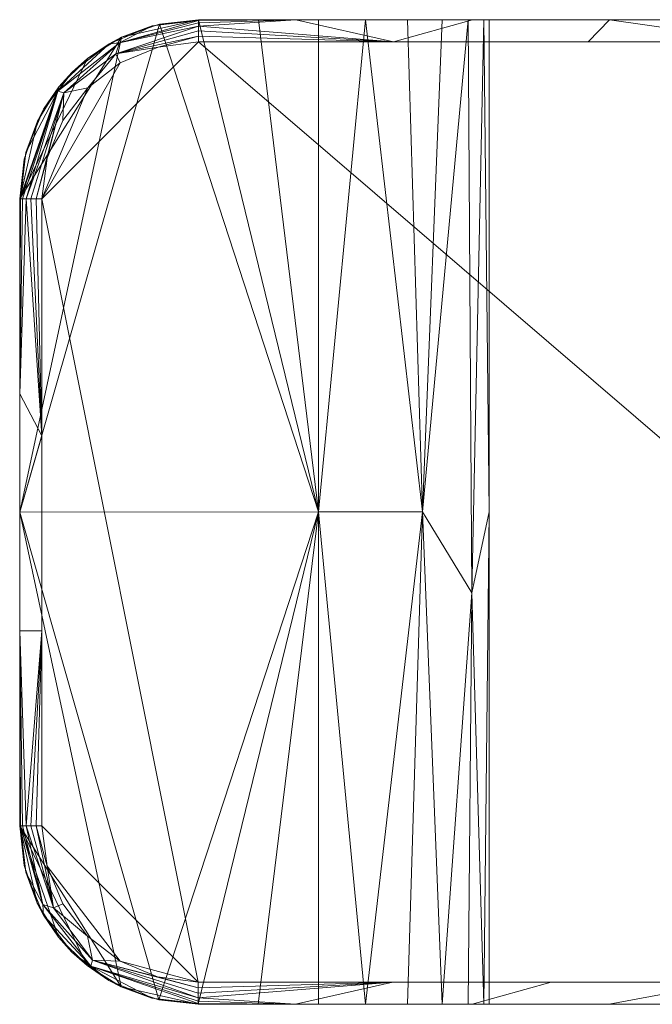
# Model space of a CAD drawing. Header units: millimetres. Extents: x -181 to 292, y -211 to 39.
# Tile 1 of 256: x -181 to -153, y -22 to 22. Entities that reach past the tile are written whole.
import ezdxf

# ---------------------------------------------------------------- set-up
doc = ezdxf.new("R2010")
doc.units = ezdxf.units.MM
doc.layers.add('M-520-M_DRAINAGE_FW', color=2, linetype='Continuous', lineweight=30)

# ---------------------------------------------------------------- blocks, each defined once
blk = doc.blocks.new('FFAS1300-601500BF0 - Acacia Evolution Deck Mount Bath _ Shower Mixer with Shower Kit-3813-3D View 1')
at = {"layer": 'M-520-M_DRAINAGE_FW', "lineweight": 9}
mesh = blk.add_polyface(dxfattribs=at)
corners = [(-172.998, 21.829, 42.283), (-174.751, 21.634, 42.671), (-176.44, 21.051, 42.935), (-177.968, 20.098, 43.066), (-179.248, 18.823, 43.065), (-180.208, 17.296, 42.948), (-180.799, 15.602, 42.735), (-180.998, 13.829, 42.448), (-180.998, 13.829, 43.695), (-180.726, 15.899, 43.695), (-179.926, 17.829, 43.695), (-178.655, 19.486, 43.695), (-176.998, 20.757, 43.695), (-175.069, 21.556, 43.695), (-172.998, 21.829, 43.695), (-180.998, 13.829, 43.315), (-172.998, 21.829, 43.151), (-180.998, 13.829, 42.881), (-172.998, 21.829, 42.717)]
mesh.append_faces([[corners[k] for k in face] for face in [(16, 13, 14)]], dxfattribs={"vtx0": -1})
mesh.append_faces([[corners[k] for k in face] for face in [(12, 3, 11), (3, 12, 2), (2, 16, 1), (11, 4, 10), (10, 5, 9), (4, 11, 3)]], dxfattribs={"vtx0": -1, "vtx1": -1})
mesh.append_faces([[corners[k] for k in face] for face in [(13, 16, 2), (15, 9, 5)]], dxfattribs={"vtx0": -1, "vtx1": -1, "vtx2": -1})
mesh.append_faces([[corners[k] for k in face] for face in [(17, 5, 6)]], dxfattribs={"vtx0": -1, "vtx2": -1})
mesh.append_faces([[corners[k] for k in face] for face in [(8, 9, 15)]], dxfattribs={"vtx1": -1})
mesh.append_faces([[corners[k] for k in face] for face in [(17, 15, 5), (12, 13, 2), (4, 5, 10)]], dxfattribs={"vtx1": -1, "vtx2": -1})
mesh.append_faces([[corners[k] for k in face] for face in [(6, 7, 17), (18, 0, 1, 16)]], dxfattribs={"vtx2": -1})
mesh = blk.add_polyface(dxfattribs=at)
corners = [(-167.641, 21.829, 40.935), (-167.641, -0.171, 37.972), (-167.641, -22.171, 40.935), (-170.332, -22.171, 41.612), (-173.023, -22.171, 42.29), (-174.772, -21.977, 42.676), (-176.457, -21.394, 42.939), (-177.981, -20.443, 43.069), (-179.256, -19.171, 43.068), (-180.211, -17.65, 42.951), (-180.8, -15.962, 42.738), (-180.998, -14.196, 42.452), (-180.998, -0.184, 41.212), (-180.998, 13.829, 42.448), (-180.799, 15.602, 42.735), (-180.208, 17.296, 42.948), (-179.248, 18.823, 43.065), (-177.968, 20.098, 43.066), (-176.44, 21.051, 42.935), (-174.751, 21.634, 42.671), (-172.998, 21.829, 42.283), (-170.32, 21.829, 41.609)]
mesh.append_faces([[corners[k] for k in face] for face in [(5, 1, 4), (4, 1, 3), (9, 11, 8), (21, 1, 20), (19, 12, 18), (16, 13, 15), (18, 13, 17), (13, 18, 12)]], dxfattribs={"vtx0": -1, "vtx1": -1})
mesh.append_faces([[corners[k] for k in face] for face in [(1, 5, 12), (1, 12, 19)]], dxfattribs={"vtx0": -1, "vtx1": -1, "vtx2": -1})
mesh.append_faces([[corners[k] for k in face] for face in [(12, 5, 6), (11, 6, 7), (1, 19, 20)]], dxfattribs={"vtx0": -1, "vtx2": -1})
mesh.append_faces([[corners[k] for k in face] for face in [(10, 11, 9), (14, 15, 13)]], dxfattribs={"vtx1": -1})
mesh.append_faces([[corners[k] for k in face] for face in [(7, 8, 11), (11, 12, 6), (16, 17, 13)]], dxfattribs={"vtx1": -1, "vtx2": -1})
mesh.append_faces([[corners[k] for k in face] for face in [(1, 2, 3), (21, 0, 1)]], dxfattribs={"vtx2": -1})
mesh = blk.add_polyface(dxfattribs=at)
corners = [(-180.998, 13.829, 43.695), (-180.964, 13.829, 43.953), (-180.865, 13.829, 44.193), (-180.706, 13.829, 44.399), (-180.5, 13.829, 44.558), (-180.26, 13.829, 44.657), (-180.002, 13.829, 44.691), (-179.763, 15.641, 44.691), (-179.064, 17.331, 44.691), (-177.951, 18.781, 44.691), (-176.5, 19.894, 44.691), (-174.811, 20.594, 44.691), (-172.998, 20.833, 44.691), (-172.998, 21.09, 44.657), (-172.998, 21.331, 44.558), (-172.998, 21.537, 44.399), (-172.998, 21.695, 44.193), (-172.998, 21.795, 43.953), (-172.998, 21.829, 43.695), (-175.069, 21.556, 43.695), (-176.998, 20.757, 43.695), (-178.655, 19.486, 43.695), (-179.926, 17.829, 43.695), (-180.726, 15.899, 43.695), (-179.021, 18.559, 44.446), (-176.527, 20.799, 44.277), (-179.286, 18.637, 44.096), (-176.694, 20.309, 44.581)]
mesh.append_faces([[corners[k] for k in face] for face in [(13, 11, 12)]], dxfattribs={"vtx0": -1})
mesh.append_faces([[corners[k] for k in face] for face in [(2, 26, 1), (9, 24, 8), (10, 27, 9), (15, 27, 14), (20, 25, 19), (11, 27, 10)]], dxfattribs={"vtx0": -1, "vtx1": -1})
mesh.append_faces([[corners[k] for k in face] for face in [(1, 26, 23), (15, 25, 27), (3, 24, 26), (26, 24, 25), (24, 5, 7), (25, 17, 19), (26, 25, 20), (27, 11, 13), (27, 25, 24), (24, 9, 27)]], dxfattribs={"vtx0": -1, "vtx1": -1, "vtx2": -1})
mesh.append_faces([[corners[k] for k in face] for face in [(24, 4, 5), (24, 3, 4), (26, 2, 3), (26, 21, 22), (25, 16, 17), (27, 13, 14)]], dxfattribs={"vtx0": -1, "vtx2": -1})
mesh.append_faces([[corners[k] for k in face] for face in [(0, 1, 23), (6, 7, 5), (18, 19, 17)]], dxfattribs={"vtx1": -1})
mesh.append_faces([[corners[k] for k in face] for face in [(22, 23, 26), (20, 21, 26), (7, 8, 24), (15, 16, 25)]], dxfattribs={"vtx1": -1, "vtx2": -1})
mesh = blk.add_polyface(dxfattribs=at)
corners = [(-124.002, 21.829, 8.737), (-159.998, 21.829, 8.737), (-159.998, 21.829, 30.897), (-160.238, 21.829, 33.142), (-160.95, 21.829, 35.286), (-162.103, 21.829, 37.228), (-163.652, 21.829, 38.873), (-165.527, 21.829, 40.134), (-167.641, 21.829, 40.935), (-170.32, 21.829, 41.609), (-172.998, 21.829, 42.283), (-172.998, 21.829, 43.695), (-124.002, 21.829, 43.695)]
mesh.append_faces([[corners[k] for k in face] for face in [(2, 0, 1)]], dxfattribs={"vtx0": -1})
mesh.append_faces([[corners[k] for k in face] for face in [(7, 12, 6), (6, 12, 5), (4, 12, 3)]], dxfattribs={"vtx0": -1, "vtx1": -1})
mesh.append_faces([[corners[k] for k in face] for face in [(12, 4, 5)]], dxfattribs={"vtx0": -1, "vtx2": -1})
mesh.append_faces([[corners[k] for k in face] for face in [(11, 12, 7, 8), (2, 3, 12, 0)]], dxfattribs={"vtx1": -1, "vtx3": -1})
mesh.append_faces([[corners[k] for k in face] for face in [(9, 10, 11, 8)]], dxfattribs={"vtx2": -1})
mesh = blk.add_polyface(dxfattribs=at)
corners = [(-172.998, 21.829, 43.695), (-172.998, 21.795, 43.953), (-172.998, 21.695, 44.193), (-172.998, 21.537, 44.399), (-172.998, 21.331, 44.558), (-172.998, 21.09, 44.657), (-172.998, 20.833, 44.691), (-124.002, 20.833, 44.691), (-124.002, 21.09, 44.657), (-124.002, 21.331, 44.558), (-124.002, 21.537, 44.399), (-124.002, 21.695, 44.193), (-124.002, 21.795, 43.953), (-124.002, 21.829, 43.695), (-155.572, 20.833, 44.691), (-148.5, 21.829, 43.695), (-160.749, 21.829, 43.695), (-139.787, 20.833, 44.691), (-136.251, 21.829, 43.695), (-164.285, 20.833, 44.691), (-132.715, 20.833, 44.691), (-168.642, 21.829, 43.695), (-128.358, 21.829, 43.695), (-154.625, 21.829, 43.695), (-142.375, 21.829, 43.695), (-147.68, 20.833, 44.691)]
mesh.append_faces([[corners[k] for k in face] for face in [(4, 19, 3), (9, 20, 8), (5, 19, 4), (2, 21, 1)]], dxfattribs={"vtx0": -1, "vtx1": -1})
mesh.append_faces([[corners[k] for k in face] for face in [(3, 19, 21), (10, 22, 20)]], dxfattribs={"vtx0": -1, "vtx1": -1, "vtx2": -1})
mesh.append_faces([[corners[k] for k in face] for face in [(14, 23, 16, 19), (24, 25, 17, 18), (20, 9, 10), (18, 17, 20, 22)]], dxfattribs={"vtx0": -1, "vtx2": -1})
mesh.append_faces([[corners[k] for k in face] for face in [(15, 23, 25, 24), (2, 3, 21), (16, 21, 19), (11, 12, 22), (10, 11, 22), (14, 25, 23)]], dxfattribs={"vtx1": -1, "vtx2": -1})
mesh.append_faces([[corners[k] for k in face] for face in [(12, 13, 22), (20, 7, 8), (21, 0, 1), (5, 6, 19)]], dxfattribs={"vtx2": -1})
mesh = blk.add_polyface(dxfattribs=at)
corners = [(-167.641, -22.171, 40.935), (-167.641, -0.171, 37.972), (-167.641, 21.829, 40.935), (-165.527, 21.829, 40.134), (-163.652, 21.829, 38.873), (-162.103, 21.829, 37.228), (-160.95, 21.829, 35.286), (-160.238, 21.829, 33.142), (-159.998, 21.829, 30.897), (-159.998, -0.171, 28.254), (-159.998, -22.171, 30.897), (-160.238, -22.171, 33.142), (-160.95, -22.171, 35.286), (-162.103, -22.171, 37.228), (-163.652, -22.171, 38.873), (-165.527, -22.171, 40.134), (-162.98, -0.171, 35.377), (-160.774, -3.78, 32.188)]
mesh.append_faces([[corners[k] for k in face] for face in [(1, 15, 0)]], dxfattribs={"vtx0": -1})
mesh.append_faces([[corners[k] for k in face] for face in [(13, 17, 12), (7, 17, 6), (6, 16, 5), (12, 17, 11), (14, 16, 13)]], dxfattribs={"vtx0": -1, "vtx1": -1})
mesh.append_faces([[corners[k] for k in face] for face in [(16, 17, 13), (11, 17, 9), (1, 16, 15), (1, 3, 16), (7, 9, 17), (16, 6, 17)]], dxfattribs={"vtx0": -1, "vtx1": -1, "vtx2": -1})
mesh.append_faces([[corners[k] for k in face] for face in [(16, 4, 5)]], dxfattribs={"vtx0": -1, "vtx2": -1})
mesh.append_faces([[corners[k] for k in face] for face in [(2, 3, 1)]], dxfattribs={"vtx1": -1})
mesh.append_faces([[corners[k] for k in face] for face in [(14, 15, 16), (3, 4, 16)]], dxfattribs={"vtx1": -1, "vtx2": -1})
mesh.append_faces([[corners[k] for k in face] for face in [(9, 10, 11), (7, 8, 9)]], dxfattribs={"vtx2": -1})
mesh = blk.add_polyface(dxfattribs=at)
corners = [(-124.002, 21.829, 8.737), (-121.931, 21.556, 8.737), (-120.002, 20.757, 8.737), (-118.345, 19.486, 8.737), (-117.074, 17.829, 8.737), (-116.274, 15.899, 8.737), (-116.002, 13.829, 8.737), (-116.002, -14.171, 8.737), (-116.274, -16.242, 8.737), (-117.074, -18.171, 8.737), (-118.345, -19.828, 8.737), (-120.002, -21.099, 8.737), (-121.931, -21.899, 8.737), (-124.002, -22.171, 8.737), (-159.998, -22.171, 8.737), (-159.998, 21.829, 8.737)]
mesh.append_faces([[corners[k] for k in face] for face in [(3, 0, 1, 2)]], dxfattribs={"vtx0": -1})
mesh.append_faces([[corners[k] for k in face] for face in [(7, 13, 0, 6)]], dxfattribs={"vtx0": -1, "vtx1": -1, "vtx2": -1})
mesh.append_faces([[corners[k] for k in face] for face in [(9, 10, 7, 8)]], dxfattribs={"vtx1": -1})
mesh.append_faces([[corners[k] for k in face] for face in [(12, 13, 7, 11), (10, 11, 7)]], dxfattribs={"vtx1": -1, "vtx2": -1})
mesh.append_faces([[corners[k] for k in face] for face in [(5, 6, 0, 3)]], dxfattribs={"vtx1": -1, "vtx2": -1, "vtx3": -1})
mesh.append_faces([[corners[k] for k in face] for face in [(3, 4, 5)]], dxfattribs={"vtx2": -1})
mesh.append_faces([[corners[k] for k in face] for face in [(13, 14, 15, 0)]], dxfattribs={"vtx3": -1})
mesh = blk.add_polyface(dxfattribs=at)
corners = [(-159.998, -22.171, 30.897), (-159.998, -0.171, 28.254), (-159.998, 21.829, 30.897), (-159.998, 21.829, 8.737), (-159.998, -22.171, 8.737)]
mesh.append_faces([[corners[k] for k in face] for face in [(0, 1, 4)]], dxfattribs={"vtx1": -1})
mesh.append_faces([[corners[k] for k in face] for face in [(1, 2, 3, 4)]], dxfattribs={"vtx3": -1})
mesh = blk.add_polyface(dxfattribs=at)
corners = [(-124.002, -21.175, 44.691), (-122.189, -20.936, 44.691), (-120.5, -20.237, 44.691), (-119.049, -19.124, 44.691), (-117.936, -17.673, 44.691), (-117.237, -15.984, 44.691), (-116.998, -14.171, 44.691), (-116.998, 13.829, 44.691), (-117.237, 15.641, 44.691), (-117.936, 17.331, 44.691), (-119.049, 18.781, 44.691), (-120.5, 19.894, 44.691), (-122.189, 20.594, 44.691), (-124.002, 20.833, 44.691), (-172.998, 20.833, 44.691), (-174.811, 20.594, 44.691), (-176.5, 19.894, 44.691), (-177.951, 18.781, 44.691), (-179.064, 17.331, 44.691), (-179.763, 15.641, 44.691), (-180.002, 13.829, 44.691), (-180.002, -14.196, 44.691), (-179.764, -16.002, 44.691), (-179.067, -17.685, 44.691), (-177.958, -19.131, 44.691), (-176.512, -20.24, 44.691), (-174.829, -20.937, 44.691), (-173.023, -21.175, 44.691)]
mesh.append_faces([[corners[k] for k in face] for face in [(3, 0, 1, 2)]], dxfattribs={"vtx0": -1})
mesh.append_faces([[corners[k] for k in face] for face in [(14, 20, 27, 0)]], dxfattribs={"vtx0": -1, "vtx1": -1, "vtx3": -1})
mesh.append_faces([[corners[k] for k in face] for face in [(20, 16, 17), (7, 12, 13, 6), (0, 3, 4)]], dxfattribs={"vtx0": -1, "vtx2": -1})
mesh.append_faces([[corners[k] for k in face] for face in [(27, 21, 22, 25)]], dxfattribs={"vtx0": -1, "vtx2": -1, "vtx3": -1})
mesh.append_faces([[corners[k] for k in face] for face in [(20, 14, 15, 16), (0, 4, 5, 6)]], dxfattribs={"vtx0": -1, "vtx3": -1})
mesh.append_faces([[corners[k] for k in face] for face in [(26, 27, 25)]], dxfattribs={"vtx1": -1})
mesh.append_faces([[corners[k] for k in face] for face in [(20, 21, 27)]], dxfattribs={"vtx1": -1, "vtx2": -1})
mesh.append_faces([[corners[k] for k in face] for face in [(13, 14, 0, 6)]], dxfattribs={"vtx1": -1, "vtx2": -1, "vtx3": -1})
mesh.append_faces([[corners[k] for k in face] for face in [(18, 19, 20, 17), (8, 9, 10, 7)]], dxfattribs={"vtx2": -1})
mesh.append_faces([[corners[k] for k in face] for face in [(10, 11, 12, 7)]], dxfattribs={"vtx2": -1, "vtx3": -1})
mesh.append_faces([[corners[k] for k in face] for face in [(22, 23, 24, 25)]], dxfattribs={"vtx3": -1})
mesh = blk.add_polyface(dxfattribs=at)
corners = [(-180.998, 13.829, 42.448), (-180.998, -0.184, 41.212), (-180.998, -14.196, 42.452), (-180.998, -14.196, 43.695), (-180.998, 13.829, 43.695)]
mesh.append_faces([[corners[k] for k in face] for face in [(1, 4, 0)]], dxfattribs={"vtx0": -1})
mesh.append_faces([[corners[k] for k in face] for face in [(3, 4, 1, 2)]], dxfattribs={"vtx1": -1})
mesh = blk.add_polyface(dxfattribs=at)
corners = [(-180.998, -14.196, 43.695), (-180.964, -14.196, 43.953), (-180.865, -14.196, 44.193), (-180.706, -14.196, 44.399), (-180.5, -14.196, 44.558), (-180.26, -14.196, 44.657), (-180.002, -14.196, 44.691), (-180.002, 13.829, 44.691), (-180.26, 13.829, 44.657), (-180.5, 13.829, 44.558), (-180.706, 13.829, 44.399), (-180.865, 13.829, 44.193), (-180.964, 13.829, 43.953), (-180.998, 13.829, 43.695), (-180.002, 3.23, 44.691), (-180.998, -0.183, 43.695), (-180.998, -5.483, 43.695), (-180.002, -5.483, 44.691), (-180.998, 5.116, 43.695)]
mesh.append_faces([[corners[k] for k in face] for face in [(8, 14, 7)]], dxfattribs={"vtx0": -1})
mesh.append_faces([[corners[k] for k in face] for face in [(2, 16, 1), (12, 18, 11), (9, 14, 8)]], dxfattribs={"vtx0": -1, "vtx1": -1})
mesh.append_faces([[corners[k] for k in face] for face in [(14, 10, 18), (16, 3, 17)]], dxfattribs={"vtx0": -1, "vtx1": -1, "vtx2": -1})
mesh.append_faces([[corners[k] for k in face] for face in [(17, 4, 5), (17, 3, 4), (18, 10, 11), (14, 9, 10), (14, 18, 15)]], dxfattribs={"vtx0": -1, "vtx2": -1})
mesh.append_faces([[corners[k] for k in face] for face in [(2, 3, 16)]], dxfattribs={"vtx1": -1, "vtx2": -1})
mesh.append_faces([[corners[k] for k in face] for face in [(17, 14, 15, 16)]], dxfattribs={"vtx1": -1, "vtx3": -1})
mesh.append_faces([[corners[k] for k in face] for face in [(12, 13, 18), (16, 0, 1), (5, 6, 17)]], dxfattribs={"vtx2": -1})
mesh = blk.add_polyface(dxfattribs=at)
corners = [(-180.998, -14.196, 42.452), (-180.8, -15.962, 42.738), (-180.211, -17.65, 42.951), (-179.256, -19.171, 43.068), (-177.981, -20.443, 43.069), (-176.457, -21.394, 42.939), (-174.772, -21.977, 42.676), (-173.023, -22.171, 42.29), (-173.023, -22.171, 43.695), (-175.087, -21.899, 43.695), (-177.01, -21.103, 43.695), (-178.662, -19.835, 43.695), (-179.93, -18.183, 43.695), (-180.726, -16.26, 43.695), (-180.998, -14.196, 43.695), (-173.023, -22.171, 43.156), (-180.998, -14.196, 43.318), (-173.023, -22.171, 42.723), (-180.998, -14.196, 42.885)]
mesh.append_faces([[corners[k] for k in face] for face in [(16, 13, 14)]], dxfattribs={"vtx0": -1})
mesh.append_faces([[corners[k] for k in face] for face in [(12, 3, 11), (3, 12, 2), (6, 15, 5), (2, 18, 1), (10, 5, 9), (4, 11, 3)]], dxfattribs={"vtx0": -1, "vtx1": -1})
mesh.append_faces([[corners[k] for k in face] for face in [(13, 16, 2), (9, 5, 15)]], dxfattribs={"vtx0": -1, "vtx1": -1, "vtx2": -1})
mesh.append_faces([[corners[k] for k in face] for face in [(0, 1, 18), (8, 9, 15)]], dxfattribs={"vtx1": -1})
mesh.append_faces([[corners[k] for k in face] for face in [(12, 13, 2), (4, 5, 10), (10, 11, 4), (16, 18, 2)]], dxfattribs={"vtx1": -1, "vtx2": -1})
mesh.append_faces([[corners[k] for k in face] for face in [(6, 7, 17, 15)]], dxfattribs={"vtx3": -1})
mesh = blk.add_polyface(dxfattribs=at)
corners = [(-173.023, -22.171, 43.695), (-173.023, -22.137, 43.953), (-173.023, -22.038, 44.193), (-173.023, -21.879, 44.399), (-173.023, -21.673, 44.558), (-173.023, -21.433, 44.657), (-173.023, -21.175, 44.691), (-174.829, -20.937, 44.691), (-176.512, -20.24, 44.691), (-177.958, -19.131, 44.691), (-179.067, -17.685, 44.691), (-179.764, -16.002, 44.691), (-180.002, -14.196, 44.691), (-180.26, -14.196, 44.657), (-180.5, -14.196, 44.558), (-180.706, -14.196, 44.399), (-180.865, -14.196, 44.193), (-180.964, -14.196, 43.953), (-180.998, -14.196, 43.695), (-180.726, -16.26, 43.695), (-179.93, -18.183, 43.695), (-178.662, -19.835, 43.695), (-177.01, -21.103, 43.695), (-175.087, -21.899, 43.695), (-177.737, -20.198, 44.448), (-179.969, -17.717, 44.277), (-177.815, -20.464, 44.097), (-179.489, -17.866, 44.581)]
mesh.append_faces([[corners[k] for k in face] for face in [(13, 11, 12)]], dxfattribs={"vtx0": -1})
mesh.append_faces([[corners[k] for k in face] for face in [(2, 26, 1), (9, 24, 8), (10, 27, 9), (15, 27, 14), (20, 25, 19), (11, 27, 10)]], dxfattribs={"vtx0": -1, "vtx1": -1})
mesh.append_faces([[corners[k] for k in face] for face in [(1, 26, 23), (15, 25, 27), (3, 24, 26), (26, 24, 25), (24, 5, 7), (25, 17, 19), (26, 25, 20), (27, 11, 13), (27, 25, 24), (24, 9, 27)]], dxfattribs={"vtx0": -1, "vtx1": -1, "vtx2": -1})
mesh.append_faces([[corners[k] for k in face] for face in [(24, 4, 5), (24, 3, 4), (26, 2, 3), (26, 21, 22), (25, 16, 17), (27, 13, 14)]], dxfattribs={"vtx0": -1, "vtx2": -1})
mesh.append_faces([[corners[k] for k in face] for face in [(0, 1, 23), (6, 7, 5), (18, 19, 17)]], dxfattribs={"vtx1": -1})
mesh.append_faces([[corners[k] for k in face] for face in [(22, 23, 26), (20, 21, 26), (7, 8, 24), (15, 16, 25)]], dxfattribs={"vtx1": -1, "vtx2": -1})
mesh = blk.add_polyface(dxfattribs=at)
corners = [(-124.002, -22.171, 43.695), (-124.002, -22.137, 43.953), (-124.002, -22.038, 44.193), (-124.002, -21.879, 44.399), (-124.002, -21.673, 44.558), (-124.002, -21.433, 44.657), (-124.002, -21.175, 44.691), (-173.023, -21.175, 44.691), (-173.023, -21.433, 44.657), (-173.023, -21.673, 44.558), (-173.023, -21.879, 44.399), (-173.023, -22.038, 44.193), (-173.023, -22.137, 43.953), (-173.023, -22.171, 43.695), (-141.428, -21.175, 44.691), (-148.512, -22.171, 43.695), (-136.257, -22.171, 43.695), (-157.225, -21.175, 44.691), (-160.767, -22.171, 43.695), (-132.715, -21.175, 44.691), (-164.31, -21.175, 44.691), (-128.358, -22.171, 43.695), (-168.666, -22.171, 43.695), (-142.385, -22.171, 43.695), (-154.64, -22.171, 43.695), (-149.326, -21.175, 44.691)]
mesh.append_faces([[corners[k] for k in face] for face in [(4, 19, 3), (9, 20, 8), (5, 19, 4), (2, 21, 1)]], dxfattribs={"vtx0": -1, "vtx1": -1})
mesh.append_faces([[corners[k] for k in face] for face in [(3, 19, 21), (10, 22, 20)]], dxfattribs={"vtx0": -1, "vtx1": -1, "vtx2": -1})
mesh.append_faces([[corners[k] for k in face] for face in [(14, 23, 16, 19), (24, 25, 17, 18), (20, 9, 10), (18, 17, 20, 22)]], dxfattribs={"vtx0": -1, "vtx2": -1})
mesh.append_faces([[corners[k] for k in face] for face in [(15, 23, 25, 24), (2, 3, 21), (16, 21, 19), (11, 12, 22), (10, 11, 22), (14, 25, 23)]], dxfattribs={"vtx1": -1, "vtx2": -1})
mesh.append_faces([[corners[k] for k in face] for face in [(12, 13, 22), (20, 7, 8), (21, 0, 1), (5, 6, 19)]], dxfattribs={"vtx2": -1})
mesh = blk.add_polyface(dxfattribs=at)
corners = [(-159.998, -22.171, 8.737), (-124.002, -22.171, 8.737), (-124.002, -22.171, 43.695), (-173.023, -22.171, 43.695), (-173.023, -22.171, 42.29), (-170.332, -22.171, 41.612), (-167.641, -22.171, 40.935), (-165.527, -22.171, 40.134), (-163.652, -22.171, 38.873), (-162.103, -22.171, 37.228), (-160.95, -22.171, 35.286), (-160.238, -22.171, 33.142), (-159.998, -22.171, 30.897)]
mesh.append_faces([[corners[k] for k in face] for face in [(11, 2, 10), (10, 2, 9), (9, 2, 8)]], dxfattribs={"vtx0": -1, "vtx1": -1})
mesh.append_faces([[corners[k] for k in face] for face in [(7, 2, 3, 6), (2, 7, 8), (2, 11, 12)]], dxfattribs={"vtx0": -1, "vtx2": -1})
mesh.append_faces([[corners[k] for k in face] for face in [(1, 2, 12, 0)]], dxfattribs={"vtx1": -1})
mesh.append_faces([[corners[k] for k in face] for face in [(3, 4, 5, 6)]], dxfattribs={"vtx3": -1})

msp = doc.modelspace()

# ---------------------------------------------------------------- block references
at = {"layer": 'M-520-M_DRAINAGE_FW', "lineweight": 9}
msp.add_blockref('FFAS1300-601500BF0 - Acacia Evolution Deck Mount Bath _ Shower Mixer with Shower Kit-3813-3D View 1', (0, 0), dxfattribs=at)

doc.saveas('drawing.dxf')
